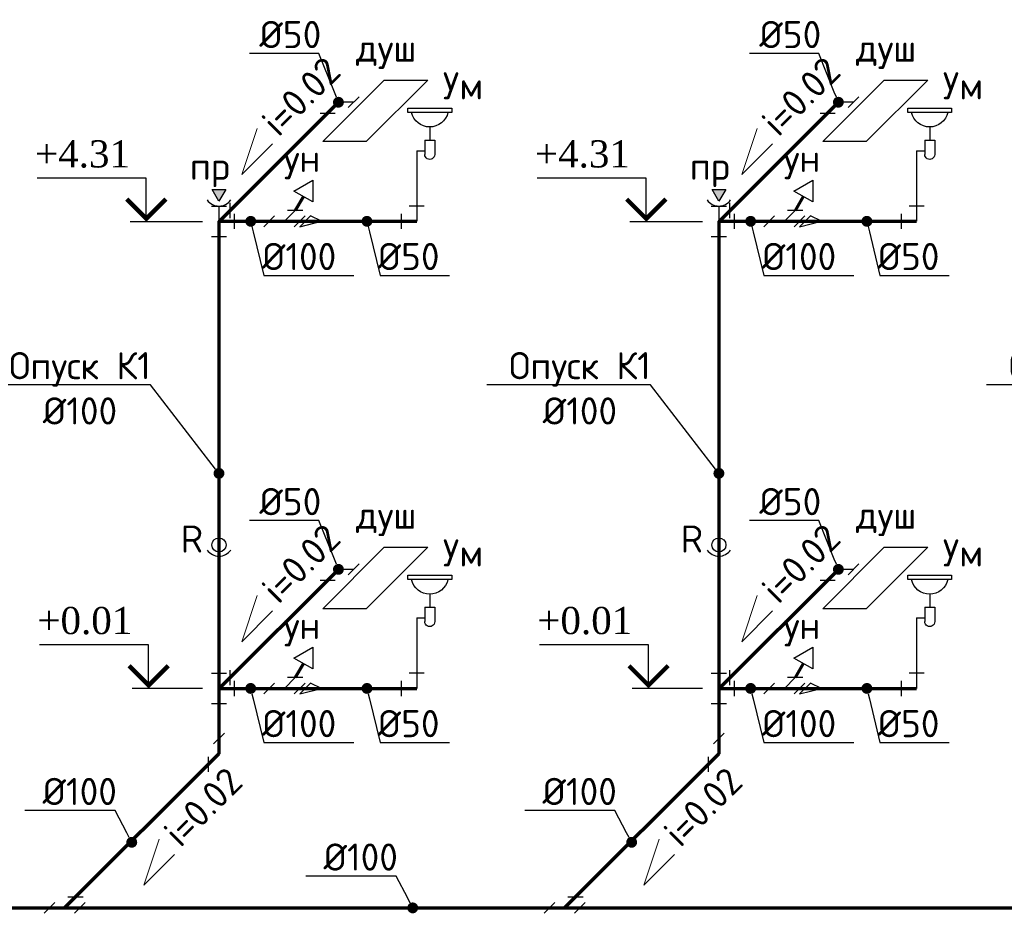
# Model space of a CAD drawing. Extents: x -4445 to 1909585, y 1860 to 289234.
# Tile 104 of 110: x 740633 to 749692, y 194392 to 202619. Entities that reach past the tile are written whole.
import ezdxf
from ezdxf import colors
from ezdxf.entities.mleader import LeaderData, LeaderLine
from ezdxf.enums import TextEntityAlignment as Align
from ezdxf.math import Vec2, Vec3

# ---------------------------------------------------------------- set-up
doc = ezdxf.new("R2010")
doc.units = 0
doc.header["$LTSCALE"] = 0.5
doc.header["$MEASUREMENT"] = 0
doc.layers.get('0').update_dxf_attribs({"linetype": 'CONTINUOUS', "lineweight": 18})
doc.layers.add('U 20', color=7, linetype='CONTINUOUS')
doc.layers.add('К1', color=24, linetype='бытовая канализация', lineweight=70)
doc.styles.add('GOST', font='isocpeur.ttf')
doc.styles.add('Isocpeur', font='isocpeui.ttf', dxfattribs={"height": 250})
doc.styles.get("Standard").update_dxf_attribs({"font": 'spds.shx', "oblique": 15})
doc.styles.add('Наименование', font='times.ttf')
doc.linetypes.add('бытовая канализация', pattern='A,5,-0.5,["К1",Standard,S=0.7,R=0,X=0,Y=-0.35],-2', length=7.5)

# ---------------------------------------------------------------- blocks, each defined once
blk = doc.blocks.new('_Dot')
at = {"color": 0, "linetype": 'ByBlock', "lineweight": -2}
blk.add_line((-0.5, 0), (-1, 0), dxfattribs=at)
at = {"color": 0, "linetype": 'ByBlock', "const_width": 0.5}
blk.add_lwpolyline([(-0.25, 0, 1), (0.25, 0, 1)], format="xyb", close=True, dxfattribs=at)
blk = doc.blocks.new('Умывальник схема')
at = {"color": 7, "lineweight": 30, "ltscale": 250}
for p, q in [((13263.2, 19023.9), (13263.2, 18902.7)), ((13309, 18902.7), (13217.3, 18902.7)), ((13217.3, 18902.7), (13217.3, 18770.1)), ((13309, 18902.7), (13309, 18770.1)), ((13383.6, 18805), (13309, 18805))]:
    blk.add_line(p, q, dxfattribs=at)
blk.add_lwpolyline([(13465.8, 19197.1), (13061.7, 19197.1), (13061.7, 19156.7), (13465.8, 19156.7)], close=True, dxfattribs=at)
for centre, radius, start, end in [((13263.7, 19195.8), 172.6, 193.06857, 346.93143), ((13263.2, 18770.1), 45.9, 180, 0.00027)]:
    blk.add_arc(centre, radius, start, end, dxfattribs=at)

msp = doc.modelspace()

# ---------------------------------------------------------------- hatches: boundary and pattern name
at = {"ltscale": 250}
h = msp.add_hatch(color=256, dxfattribs=at)
h.dxf.hatch_style = 1
h.set_gradient(color1=(0, 153, 76), color2=(0, 153, 76), tint=1)
h.paths.add_polyline_path([(742528.762, 201056.554), (742403.762, 201056.554), (742466.262, 200948.301)])
h = msp.add_hatch(color=256, dxfattribs=at)
h.dxf.hatch_style = 1
h.set_gradient(color1=(0, 153, 76), color2=(0, 153, 76), tint=1)
h.paths.add_polyline_path([(747128.762, 201056.554), (747003.762, 201056.554), (747066.262, 200948.301)])

# ---------------------------------------------------------------- linework, layer by layer
at = {"color": 26, "lineweight": 30, "ltscale": 250}
for p, q in [((743565.555, 201858.587), (743466.56, 201759.592)), ((743705.555, 201858.587), (743565.555, 201858.587)), ((743755.053, 201908.084), (743656.058, 201809.089)), ((748165.555, 201858.587), (748066.56, 201759.592)), ((748305.555, 201858.587), (748165.555, 201858.587)), ((748355.053, 201908.084), (748256.058, 201809.089)), ((743396.56, 201759.592), (743536.56, 201759.592)), ((747996.56, 201759.592), (748136.56, 201759.592)), ((744285.595, 201412.669), (744285.595, 200762.669)), ((748885.595, 201412.669), (748885.595, 200762.669)), ((742396.262, 200902.669), (742536.262, 200902.669)), ((742466.262, 200902.669), (742466.262, 200622.669)), ((742466.262, 200762.669), (742565.257, 200861.664)), ((742565.257, 200931.664), (742565.257, 200791.664)), ((743068.808, 200762.669), (743167.803, 200861.664)), ((743237.803, 200861.664), (743097.803, 200861.664)), ((744355.595, 200902.669), (744215.595, 200902.669)), ((744285.595, 200902.669), (744285.595, 200762.669)), ((746996.262, 200902.669), (747136.262, 200902.669)), ((747066.262, 200902.669), (747066.262, 200622.669)), ((747066.262, 200762.669), (747165.257, 200861.664)), ((747165.257, 200931.664), (747165.257, 200791.664)), ((747668.808, 200762.669), (747767.803, 200861.664)), ((747837.803, 200861.664), (747697.803, 200861.664)), ((748955.595, 200902.669), (748815.595, 200902.669)), ((748885.595, 200902.669), (748885.595, 200762.669)), ((742466.262, 200762.669), (742606.262, 200762.669)), ((742606.262, 200832.669), (742606.262, 200692.669)), ((742978.305, 200812.166), (742879.31, 200713.171)), ((742928.808, 200762.669), (743208.808, 200762.669)), ((743258.305, 200812.166), (743159.31, 200713.171)), ((743308.305, 200812.166), (743209.31, 200713.171)), ((744145.595, 200692.669), (744145.595, 200832.669)), ((744285.595, 200762.669), (744145.595, 200762.669)), ((747066.262, 200762.669), (747206.262, 200762.669)), ((747206.262, 200832.669), (747206.262, 200692.669)), ((747578.305, 200812.166), (747479.31, 200713.171)), ((747528.808, 200762.669), (747808.808, 200762.669)), ((747858.305, 200812.166), (747759.31, 200713.171)), ((747908.305, 200812.166), (747809.31, 200713.171)), ((748745.595, 200692.669), (748745.595, 200832.669)), ((748885.595, 200762.669), (748745.595, 200762.669)), ((742396.262, 200622.669), (742536.262, 200622.669)), ((746996.262, 200622.669), (747136.262, 200622.669)), ((743755.053, 197608.084), (743656.058, 197509.089)), ((748355.053, 197608.084), (748256.058, 197509.089)), ((743565.555, 197558.587), (743466.56, 197459.592)), ((743705.555, 197558.587), (743565.555, 197558.587)), ((748165.555, 197558.587), (748066.56, 197459.592)), ((748305.555, 197558.587), (748165.555, 197558.587)), ((743396.56, 197459.592), (743536.56, 197459.592)), ((747996.56, 197459.592), (748136.56, 197459.592)), ((744285.595, 197112.669), (744285.595, 196462.669)), ((748885.595, 197112.669), (748885.595, 196462.669)), ((742396.262, 196602.669), (742536.262, 196602.669)), ((742466.262, 196602.669), (742466.262, 196322.669)), ((742565.257, 196631.664), (742565.257, 196491.664)), ((744355.595, 196602.669), (744215.595, 196602.669)), ((744285.595, 196602.669), (744285.595, 196462.669)), ((746996.262, 196602.669), (747136.262, 196602.669)), ((747066.262, 196602.669), (747066.262, 196322.669)), ((747165.257, 196631.664), (747165.257, 196491.664)), ((748955.595, 196602.669), (748815.595, 196602.669)), ((748885.595, 196602.669), (748885.595, 196462.669)), ((742466.262, 196462.669), (742565.257, 196561.664)), ((742606.262, 196532.669), (742606.262, 196392.669)), ((742978.305, 196512.166), (742879.31, 196413.171)), ((743068.808, 196462.669), (743167.803, 196561.664)), ((743237.803, 196561.664), (743097.803, 196561.664)), ((743258.305, 196512.166), (743159.31, 196413.171)), ((743308.305, 196512.166), (743209.31, 196413.171)), ((744145.595, 196392.669), (744145.595, 196532.669)), ((747066.262, 196462.669), (747165.257, 196561.664)), ((747206.262, 196532.669), (747206.262, 196392.669)), ((747578.305, 196512.166), (747479.31, 196413.171)), ((747668.808, 196462.669), (747767.803, 196561.664)), ((747837.803, 196561.664), (747697.803, 196561.664)), ((747858.305, 196512.166), (747759.31, 196413.171)), ((747908.305, 196512.166), (747809.31, 196413.171)), ((748745.595, 196392.669), (748745.595, 196532.669)), ((742466.262, 196462.669), (742606.262, 196462.669)), ((742928.808, 196462.669), (743208.808, 196462.669)), ((744285.595, 196462.669), (744145.595, 196462.669)), ((747066.262, 196462.669), (747206.262, 196462.669)), ((747528.808, 196462.669), (747808.808, 196462.669)), ((748885.595, 196462.669), (748745.595, 196462.669)), ((742396.262, 196322.669), (742536.262, 196322.669)), ((746996.262, 196322.669), (747136.262, 196322.669)), ((742515.759, 196052.166), (742416.764, 195953.171)), ((747115.759, 196052.166), (747016.764, 195953.171)), ((742466.262, 195862.669), (742466.262, 196002.669)), ((747066.262, 195862.669), (747066.262, 196002.669)), ((742466.262, 195862.669), (742367.267, 195763.674)), ((742367.267, 195833.674), (742367.267, 195693.674)), ((747066.262, 195862.669), (746967.267, 195763.674)), ((746967.267, 195833.674), (746967.267, 195693.674)), ((741046.805, 194443.212), (741145.8, 194542.207)), ((741215.8, 194542.207), (741075.8, 194542.207)), ((745646.805, 194443.212), (745745.8, 194542.207)), ((745815.8, 194542.207), (745675.8, 194542.207)), ((740956.303, 194492.71), (740857.308, 194393.715)), ((740906.805, 194443.212), (741186.805, 194443.212)), ((741236.303, 194492.71), (741137.308, 194393.715)), ((745556.303, 194492.71), (745457.308, 194393.715)), ((745506.805, 194443.212), (745786.805, 194443.212)), ((745836.303, 194492.71), (745737.308, 194393.715))]:
    msp.add_line(p, q, dxfattribs=at)
at = {"lineweight": 30, "ltscale": 250}
for points in [[(743821.965, 201495.926), (743421.965, 201495.926), (743987.65, 202061.612), (744387.65, 202061.612), (743821.965, 201495.926)], [(748421.965, 201495.926), (748021.965, 201495.926), (748587.65, 202061.612), (748987.65, 202061.612), (748421.965, 201495.926)], [(743821.965, 197195.926), (743421.965, 197195.926), (743987.65, 197761.612), (744387.65, 197761.612), (743821.965, 197195.926)], [(748421.965, 197195.926), (748021.965, 197195.926), (748587.65, 197761.612), (748987.65, 197761.612), (748421.965, 197195.926)]]:
    msp.add_lwpolyline(points, dxfattribs=at)
at = {"ltscale": 250}
for points in [[(742960.25, 201475.812), (742677.408, 201192.969), (742818.829, 201617.233)], [(747560.25, 201475.812), (747277.408, 201192.969), (747418.829, 201617.233)], [(742960.25, 197175.812), (742677.408, 196892.969), (742818.829, 197317.233)], [(747560.25, 197175.812), (747277.408, 196892.969), (747418.829, 197317.233)], [(742058.057, 194935.062), (741775.214, 194652.219), (741916.635, 195076.483)], [(746658.057, 194935.062), (746375.214, 194652.219), (746516.635, 195076.483)]]:
    msp.add_lwpolyline(points, dxfattribs=at)
at = {"color": 7, "lineweight": 30, "ltscale": 250}
for points in [[(743329.405, 200941.568), (743156.2, 201041.568), (743329.405, 201141.568), (743329.405, 200941.568)], [(747929.405, 200941.568), (747756.2, 201041.568), (747929.405, 201141.568), (747929.405, 200941.568)], [(743329.405, 196641.568), (743156.2, 196741.568), (743329.405, 196841.568), (743329.405, 196641.568)], [(747929.405, 196641.568), (747756.2, 196741.568), (747929.405, 196841.568), (747929.405, 196641.568)]]:
    msp.add_lwpolyline(points, dxfattribs=at)
at = {"lineweight": 30, "ltscale": 250}
for points in [[(742403.762, 201056.554), (742528.762, 201056.554), (742466.262, 200948.301)], [(747003.762, 201056.554), (747128.762, 201056.554), (747066.262, 200948.301)]]:
    msp.add_lwpolyline(points, close=True, dxfattribs=at)
at = {"color": 26, "lineweight": 30, "ltscale": 250}
for points in [[(743209.31, 200713.171), (743410.408, 200762.669), (743308.305, 200812.166)], [(747809.31, 200713.171), (748010.408, 200762.669), (747908.305, 200812.166)], [(743209.31, 196413.171), (743410.408, 196462.669), (743308.305, 196512.166)], [(747809.31, 196413.171), (748010.408, 196462.669), (747908.305, 196512.166)]]:
    msp.add_lwpolyline(points, dxfattribs=at)
at = {"lineweight": 30, "ltscale": 250}
for centre in [(742466.262, 197783.127), (747066.262, 197783.127)]:
    msp.add_circle(centre, 65, dxfattribs=at)
for centre in [(742466.262, 201034.636), (747066.262, 201034.636), (742466.262, 197812.578), (747066.262, 197812.578)]:
    msp.add_arc(centre, 131.967, 215.0235706, 324.9764294, dxfattribs=at)
at = {"layer": 'U 20', "color": 1}
for p, q in [((742315.415, 200758.446), (741647.766, 200758.446)), ((746915.415, 200758.446), (746247.766, 200758.446)), ((742316.262, 196462.669), (741669.066, 196462.669)), ((746916.262, 196462.669), (746269.066, 196462.669))]:
    msp.add_line(p, q, dxfattribs=at)
for points in [[(741797.766, 200758.446), (741797.766, 201158.446), (740793.584, 201158.446)], [(746397.766, 200758.446), (746397.766, 201158.446), (745393.584, 201158.446)], [(741819.066, 196462.669), (741819.066, 196862.669), (740814.884, 196862.669)], [(746419.066, 196462.669), (746419.066, 196862.669), (745414.884, 196862.669)]]:
    msp.add_lwpolyline(points, dxfattribs=at)
for points in [[(741977.766, 200966.726, 40, 40, 0), (741797.766, 200786.726, 40, 40, 0), (741617.766, 200966.726, 40, 40, 0)], [(746577.766, 200966.726, 40, 40, 0), (746397.766, 200786.726, 40, 40, 0), (746217.766, 200966.726, 40, 40, 0)], [(741999.066, 196670.949, 40, 40, 0), (741819.066, 196490.949, 40, 40, 0), (741639.066, 196670.949, 40, 40, 0)], [(746599.066, 196670.949, 40, 40, 0), (746419.066, 196490.949, 40, 40, 0), (746239.066, 196670.949, 40, 40, 0)]]:
    msp.add_lwpolyline(points, format="xyseb", dxfattribs=at)
at = {"layer": 'К1', "ltscale": 750}
for p, q in [((743565.555, 201858.587), (742465.415, 200758.446)), ((748165.555, 201858.587), (747065.415, 200758.446)), ((742466.262, 200762.669), (744285.595, 200762.669)), ((747066.262, 200762.669), (748885.595, 200762.669)), ((743565.555, 197558.587), (742465.415, 196458.446)), ((748165.555, 197558.587), (747065.415, 196458.446)), ((742466.262, 196462.669), (742465.415, 195861.822)), ((742466.262, 196462.669), (744285.595, 196462.669)), ((747066.262, 196462.669), (747065.415, 195861.822)), ((747066.262, 196462.669), (748885.595, 196462.669))]:
    msp.add_line(p, q, dxfattribs=at)
at = {"layer": 'К1', "ltscale": 250}
for p, q in [((743242.803, 200991.568), (743167.803, 200861.664)), ((747842.803, 200991.568), (747767.803, 200861.664)), ((743242.803, 196691.568), (743167.803, 196561.664)), ((747842.803, 196691.568), (747767.803, 196561.664))]:
    msp.add_line(p, q, dxfattribs=at)
at = {"layer": 'К1', "ltscale": 500}
for p, q in [((742466.262, 200762.669), (742466.262, 196462.669)), ((747066.262, 200762.669), (747066.262, 196462.669)), ((742465.415, 195861.822), (741045.958, 194442.365)), ((747065.415, 195861.822), (745645.958, 194442.365)), ((720876.057, 194442.365), (758704.689, 194442.365))]:
    msp.add_line(p, q, dxfattribs=at)

# ---------------------------------------------------------------- block references
at = {"xscale": -1}
for p in [(757669.162, 182607.71), (762269.162, 182607.71), (757669.162, 178307.71), (762269.162, 178307.71)]:
    msp.add_blockref('Умывальник схема', p, dxfattribs=at)

# ---------------------------------------------------------------- texts
at = {"style": 'GOST'}
for p in [(743727.408, 202232.369), (748327.408, 202232.369), (743727.408, 197932.369), (748327.408, 197932.369)]:
    msp.add_text('душ', height=250, dxfattribs=at).set_placement(p)
at = {"color": 7, "lineweight": 30, "ltscale": 250, "style": 'GOST'}
for p in [(743013.101, 201528.662), (747613.101, 201528.662), (743013.101, 197228.662), (747613.101, 197228.662), (742110.907, 194987.913), (746710.907, 194987.913)]:
    msp.add_text('i=0.02', height=250, rotation=45, dxfattribs=at).set_placement(p)
for s, p in [('Ум', (744525.908, 201884.871)), ('Ум', (749125.908, 201884.871)), ('ун', (743062.447, 201217.405)), ('ун', (747662.447, 201217.405)), ('пр', (742198.043, 201144.833)), ('пр', (746798.043, 201144.833)), ('Ум', (744525.908, 197584.871)), ('Ум', (749125.908, 197584.871)), ('ун', (743062.447, 196917.405)), ('ун', (747662.447, 196917.405))]:
    msp.add_text(s, height=250, dxfattribs=at).set_placement(p)
at = {"linetype": 'ByBlock', "lineweight": 30, "ltscale": 250, "style": 'GOST'}
for p in [(742114.371, 197713.26), (746714.371, 197713.26)]:
    msp.add_text('R', height=250, dxfattribs=at).set_placement(p)
at = {"color": 7, "lineweight": 50, "char_height": 250, "attachment_point": 4, "style": 'Isocpeur'}
for s, insert, width in [('\\pi2752.61864;{\\C0;Прилагаемые документы}', (139553.599, 201264.584), 9505.04788), ('\\pi163.06818;{\\C0;Основные показатели систем водоснабжения и \\P\\pi2964.29924;канализации}', (139390.71, 198649.49), 8000)]:
    msp.add_mtext(s, dxfattribs=dict(at, insert=insert, width=width))
at = {"layer": 'U 20', "color": 7, "style": 'Наименование'}
for s, p in [('+4.31', (741647.766, 201258.446)), ('+4.31', (746247.766, 201258.446)), ('+0.01', (741669.066, 196962.669)), ('+0.01', (746269.066, 196962.669))]:
    msp.add_text(s, height=250, dxfattribs=at).set_placement(p, align=Align.RIGHT)

# ---------------------------------------------------------------- leaders
ml = msp.add_multileader_mtext('Standard')
ml.set_content('%%C50', color=256, style='GOST')
ml.set_leader_properties()
ml.set_arrow_properties(name='DOT')
ml.build(insert=Vec2(0, 0))
ml.multileader.update_dxf_attribs({"text_left_attachment_type": 6, "text_right_attachment_type": 6, "dogleg_length": 0.001, "arrow_head_size": 100, "scale": 100})
ctx = ml.context
ctx.base_point, ctx.scale, ctx.char_height, ctx.arrow_head_size, ctx.landing_gap_size, ctx.plane_origin = Vec3(742860.508, 202307.069), 100, 250, 100, 0, Vec3(743565.555, 201858.587)
ctx.left_attachment, ctx.right_attachment, ctx.text_align_type = 6, 6, 1
notes = []
notes.append((ctx, [(1, (1, 1, 0), (743385.608, 202307.069), (-1, 0), 0.1, [(0, [(743565.555, 201858.587)], 0, [])])]))
ctx.mtext.insert, ctx.mtext.alignment, ctx.mtext.flow_direction = Vec3(743123.008, 202607.069), 2, 5
ml = msp.add_multileader_mtext('Standard')
ml.set_content('%%C50', color=256, style='GOST')
ml.set_leader_properties()
ml.set_arrow_properties(name='DOT')
ml.build(insert=Vec2(0, 0))
ml.multileader.update_dxf_attribs({"text_left_attachment_type": 6, "text_right_attachment_type": 6, "dogleg_length": 0.001, "arrow_head_size": 100, "scale": 100})
ctx = ml.context
ctx.base_point, ctx.scale, ctx.char_height, ctx.arrow_head_size, ctx.landing_gap_size, ctx.plane_origin = Vec3(747460.508, 202307.069), 100, 250, 100, 0, Vec3(748165.555, 201858.587)
ctx.left_attachment, ctx.right_attachment, ctx.text_align_type = 6, 6, 1
notes.append((ctx, [(1, (1, 1, 0), (747985.608, 202307.069), (-1, 0), 0.1, [(0, [(748165.555, 201858.587)], 0, [])])]))
ctx.mtext.insert, ctx.mtext.alignment, ctx.mtext.flow_direction = Vec3(747723.008, 202607.069), 2, 5
ml = msp.add_multileader_mtext('Standard')
ml.set_content('%%C100', color=256, style='GOST')
ml.set_leader_properties()
ml.set_arrow_properties(name='DOT')
ml.build(insert=Vec2(0, 0))
ml.multileader.update_dxf_attribs({"text_left_attachment_type": 6, "text_right_attachment_type": 6, "dogleg_length": 0.001, "arrow_head_size": 100, "scale": 100})
ctx = ml.context
ctx.base_point, ctx.scale, ctx.char_height, ctx.arrow_head_size, ctx.landing_gap_size, ctx.plane_origin = Vec3(742878.508, 200263.569), 100, 250, 100, 0, Vec3(742758.408, 200762.669)
ctx.left_attachment, ctx.right_attachment, ctx.text_align_type = 6, 6, 1
notes.append((ctx, [(0, (1, 1, 0), (742878.408, 200263.569), (1, 0), 0.1, [(0, [(742758.408, 200762.669)], 0, [])])]))
ctx.mtext.insert, ctx.mtext.alignment, ctx.mtext.flow_direction = Vec3(743203.508, 200563.569), 2, 5
ml = msp.add_multileader_mtext('Standard')
ml.set_content('%%C50', color=256, style='GOST')
ml.set_leader_properties()
ml.set_arrow_properties(name='DOT')
ml.build(insert=Vec2(0, 0))
ml.multileader.update_dxf_attribs({"text_left_attachment_type": 6, "text_right_attachment_type": 6, "dogleg_length": 0.001, "arrow_head_size": 100, "scale": 100})
ctx = ml.context
ctx.base_point, ctx.scale, ctx.char_height, ctx.arrow_head_size, ctx.landing_gap_size, ctx.plane_origin = Vec3(743948.208, 200263.569), 100, 250, 100, 0, Vec3(743828.108, 200762.669)
ctx.left_attachment, ctx.right_attachment, ctx.text_align_type = 6, 6, 1
notes.append((ctx, [(0, (1, 1, 0), (743948.108, 200263.569), (1, 0), 0.1, [(0, [(743828.108, 200762.669)], 0, [])])]))
ctx.mtext.insert, ctx.mtext.alignment, ctx.mtext.flow_direction = Vec3(744210.708, 200563.569), 2, 5
ml = msp.add_multileader_mtext('Standard')
ml.set_content('%%C100', color=256, style='GOST')
ml.set_leader_properties()
ml.set_arrow_properties(name='DOT')
ml.build(insert=Vec2(0, 0))
ml.multileader.update_dxf_attribs({"text_left_attachment_type": 6, "text_right_attachment_type": 6, "dogleg_length": 0.001, "arrow_head_size": 100, "scale": 100})
ctx = ml.context
ctx.base_point, ctx.scale, ctx.char_height, ctx.arrow_head_size, ctx.landing_gap_size, ctx.plane_origin = Vec3(747478.508, 200263.569), 100, 250, 100, 0, Vec3(747358.408, 200762.669)
ctx.left_attachment, ctx.right_attachment, ctx.text_align_type = 6, 6, 1
notes.append((ctx, [(0, (1, 1, 0), (747478.408, 200263.569), (1, 0), 0.1, [(0, [(747358.408, 200762.669)], 0, [])])]))
ctx.mtext.insert, ctx.mtext.alignment, ctx.mtext.flow_direction = Vec3(747803.508, 200563.569), 2, 5
ml = msp.add_multileader_mtext('Standard')
ml.set_content('%%C50', color=256, style='GOST')
ml.set_leader_properties()
ml.set_arrow_properties(name='DOT')
ml.build(insert=Vec2(0, 0))
ml.multileader.update_dxf_attribs({"text_left_attachment_type": 6, "text_right_attachment_type": 6, "dogleg_length": 0.001, "arrow_head_size": 100, "scale": 100})
ctx = ml.context
ctx.base_point, ctx.scale, ctx.char_height, ctx.arrow_head_size, ctx.landing_gap_size, ctx.plane_origin = Vec3(748548.208, 200263.569), 100, 250, 100, 0, Vec3(748428.108, 200762.669)
ctx.left_attachment, ctx.right_attachment, ctx.text_align_type = 6, 6, 1
notes.append((ctx, [(0, (1, 1, 0), (748548.108, 200263.569), (1, 0), 0.1, [(0, [(748428.108, 200762.669)], 0, [])])]))
ctx.mtext.insert, ctx.mtext.alignment, ctx.mtext.flow_direction = Vec3(748810.708, 200563.569), 2, 5
ml = msp.add_multileader_mtext('Standard')
ml.set_content('Опуск К1\\P%%C100', color=256, style='GOST')
ml.set_leader_properties()
ml.set_arrow_properties(name='DOT')
ml.build(insert=Vec2(0, 0))
ml.multileader.update_dxf_attribs({"text_left_attachment_type": 6, "text_right_attachment_type": 6, "dogleg_length": 0.001, "arrow_head_size": 100, "scale": 100})
ctx = ml.context
ctx.base_point, ctx.scale, ctx.char_height, ctx.arrow_head_size, ctx.landing_gap_size, ctx.plane_origin = Vec3(740537.383, 199258.642), 100, 250, 100, 0, Vec3(742466.262, 198442.227)
ctx.left_attachment, ctx.right_attachment, ctx.text_align_type = 6, 6, 1
notes.append((ctx, [(1, (1, 1, 0), (741837.483, 199258.642), (-1, 0), 0.1, [(0, [(742466.262, 198442.227)], 0, [])])]))
ctx.mtext.insert, ctx.mtext.alignment, ctx.mtext.flow_direction = Vec3(741187.383, 199558.642), 2, 5
ml = msp.add_multileader_mtext('Standard')
ml.set_content('Опуск К1\\P%%C100', color=256, style='GOST')
ml.set_leader_properties()
ml.set_arrow_properties(name='DOT')
ml.build(insert=Vec2(0, 0))
ml.multileader.update_dxf_attribs({"text_left_attachment_type": 6, "text_right_attachment_type": 6, "dogleg_length": 0.001, "arrow_head_size": 100, "scale": 100})
ctx = ml.context
ctx.base_point, ctx.scale, ctx.char_height, ctx.arrow_head_size, ctx.landing_gap_size, ctx.plane_origin = Vec3(745137.383, 199258.642), 100, 250, 100, 0, Vec3(747066.262, 198442.227)
ctx.left_attachment, ctx.right_attachment, ctx.text_align_type = 6, 6, 1
notes.append((ctx, [(1, (1, 1, 0), (746437.483, 199258.642), (-1, 0), 0.1, [(0, [(747066.262, 198442.227)], 0, [])])]))
ctx.mtext.insert, ctx.mtext.alignment, ctx.mtext.flow_direction = Vec3(745787.383, 199558.642), 2, 5
ml = msp.add_multileader_mtext('Standard')
ml.set_content('Опуск К1\\P%%C100', color=256, style='GOST')
ml.set_leader_properties()
ml.set_arrow_properties(name='DOT')
ml.build(insert=Vec2(0, 0))
ml.multileader.update_dxf_attribs({"text_left_attachment_type": 6, "text_right_attachment_type": 6, "dogleg_length": 0.001, "arrow_head_size": 100, "scale": 100})
ctx = ml.context
ctx.base_point, ctx.scale, ctx.char_height, ctx.arrow_head_size, ctx.landing_gap_size, ctx.plane_origin = Vec3(749736.535, 199257.795), 100, 250, 100, 0, Vec3(751665.415, 198441.38)
ctx.left_attachment, ctx.right_attachment, ctx.text_align_type = 6, 6, 1
notes.append((ctx, [(1, (1, 1, 0), (751036.635, 199257.795), (-1, 0), 0.1, [(0, [(751665.415, 198441.38)], 0, [])])]))
ctx.mtext.insert, ctx.mtext.alignment, ctx.mtext.flow_direction = Vec3(750386.535, 199557.795), 2, 5
ml = msp.add_multileader_mtext('Standard')
ml.set_content('%%C50', color=256, style='GOST')
ml.set_leader_properties()
ml.set_arrow_properties(name='DOT')
ml.build(insert=Vec2(0, 0))
ml.multileader.update_dxf_attribs({"text_left_attachment_type": 6, "text_right_attachment_type": 6, "dogleg_length": 0.001, "arrow_head_size": 100, "scale": 100})
ctx = ml.context
ctx.base_point, ctx.scale, ctx.char_height, ctx.arrow_head_size, ctx.landing_gap_size, ctx.plane_origin = Vec3(742860.508, 198007.069), 100, 250, 100, 0, Vec3(743565.555, 197558.587)
ctx.left_attachment, ctx.right_attachment, ctx.text_align_type = 6, 6, 1
notes.append((ctx, [(1, (1, 1, 0), (743385.608, 198007.069), (-1, 0), 0.1, [(0, [(743565.555, 197558.587)], 0, [])])]))
ctx.mtext.insert, ctx.mtext.alignment, ctx.mtext.flow_direction = Vec3(743123.008, 198307.069), 2, 5
ml = msp.add_multileader_mtext('Standard')
ml.set_content('%%C50', color=256, style='GOST')
ml.set_leader_properties()
ml.set_arrow_properties(name='DOT')
ml.build(insert=Vec2(0, 0))
ml.multileader.update_dxf_attribs({"text_left_attachment_type": 6, "text_right_attachment_type": 6, "dogleg_length": 0.001, "arrow_head_size": 100, "scale": 100})
ctx = ml.context
ctx.base_point, ctx.scale, ctx.char_height, ctx.arrow_head_size, ctx.landing_gap_size, ctx.plane_origin = Vec3(747460.508, 198007.069), 100, 250, 100, 0, Vec3(748165.555, 197558.587)
ctx.left_attachment, ctx.right_attachment, ctx.text_align_type = 6, 6, 1
notes.append((ctx, [(1, (1, 1, 0), (747985.608, 198007.069), (-1, 0), 0.1, [(0, [(748165.555, 197558.587)], 0, [])])]))
ctx.mtext.insert, ctx.mtext.alignment, ctx.mtext.flow_direction = Vec3(747723.008, 198307.069), 2, 5
ml = msp.add_multileader_mtext('Standard')
ml.set_content('%%C100', color=256, style='GOST')
ml.set_leader_properties()
ml.set_arrow_properties(name='DOT')
ml.build(insert=Vec2(0, 0))
ml.multileader.update_dxf_attribs({"text_left_attachment_type": 6, "text_right_attachment_type": 6, "dogleg_length": 0.001, "arrow_head_size": 100, "scale": 100})
ctx = ml.context
ctx.base_point, ctx.scale, ctx.char_height, ctx.arrow_head_size, ctx.landing_gap_size, ctx.plane_origin = Vec3(742878.508, 195963.569), 100, 250, 100, 0, Vec3(742758.408, 196462.669)
ctx.left_attachment, ctx.right_attachment, ctx.text_align_type = 6, 6, 1
notes.append((ctx, [(0, (1, 1, 0), (742878.408, 195963.569), (1, 0), 0.1, [(0, [(742758.408, 196462.669)], 0, [])])]))
ctx.mtext.insert, ctx.mtext.alignment, ctx.mtext.flow_direction = Vec3(743203.508, 196263.569), 2, 5
ml = msp.add_multileader_mtext('Standard')
ml.set_content('%%C50', color=256, style='GOST')
ml.set_leader_properties()
ml.set_arrow_properties(name='DOT')
ml.build(insert=Vec2(0, 0))
ml.multileader.update_dxf_attribs({"text_left_attachment_type": 6, "text_right_attachment_type": 6, "dogleg_length": 0.001, "arrow_head_size": 100, "scale": 100})
ctx = ml.context
ctx.base_point, ctx.scale, ctx.char_height, ctx.arrow_head_size, ctx.landing_gap_size, ctx.plane_origin = Vec3(743948.208, 195963.569), 100, 250, 100, 0, Vec3(743828.108, 196462.669)
ctx.left_attachment, ctx.right_attachment, ctx.text_align_type = 6, 6, 1
notes.append((ctx, [(0, (1, 1, 0), (743948.108, 195963.569), (1, 0), 0.1, [(0, [(743828.108, 196462.669)], 0, [])])]))
ctx.mtext.insert, ctx.mtext.alignment, ctx.mtext.flow_direction = Vec3(744210.708, 196263.569), 2, 5
ml = msp.add_multileader_mtext('Standard')
ml.set_content('%%C100', color=256, style='GOST')
ml.set_leader_properties()
ml.set_arrow_properties(name='DOT')
ml.build(insert=Vec2(0, 0))
ml.multileader.update_dxf_attribs({"text_left_attachment_type": 6, "text_right_attachment_type": 6, "dogleg_length": 0.001, "arrow_head_size": 100, "scale": 100})
ctx = ml.context
ctx.base_point, ctx.scale, ctx.char_height, ctx.arrow_head_size, ctx.landing_gap_size, ctx.plane_origin = Vec3(747478.508, 195963.569), 100, 250, 100, 0, Vec3(747358.408, 196462.669)
ctx.left_attachment, ctx.right_attachment, ctx.text_align_type = 6, 6, 1
notes.append((ctx, [(0, (1, 1, 0), (747478.408, 195963.569), (1, 0), 0.1, [(0, [(747358.408, 196462.669)], 0, [])])]))
ctx.mtext.insert, ctx.mtext.alignment, ctx.mtext.flow_direction = Vec3(747803.508, 196263.569), 2, 5
ml = msp.add_multileader_mtext('Standard')
ml.set_content('%%C50', color=256, style='GOST')
ml.set_leader_properties()
ml.set_arrow_properties(name='DOT')
ml.build(insert=Vec2(0, 0))
ml.multileader.update_dxf_attribs({"text_left_attachment_type": 6, "text_right_attachment_type": 6, "dogleg_length": 0.001, "arrow_head_size": 100, "scale": 100})
ctx = ml.context
ctx.base_point, ctx.scale, ctx.char_height, ctx.arrow_head_size, ctx.landing_gap_size, ctx.plane_origin = Vec3(748548.208, 195963.569), 100, 250, 100, 0, Vec3(748428.108, 196462.669)
ctx.left_attachment, ctx.right_attachment, ctx.text_align_type = 6, 6, 1
notes.append((ctx, [(0, (1, 1, 0), (748548.108, 195963.569), (1, 0), 0.1, [(0, [(748428.108, 196462.669)], 0, [])])]))
ctx.mtext.insert, ctx.mtext.alignment, ctx.mtext.flow_direction = Vec3(748810.708, 196263.569), 2, 5
ml = msp.add_multileader_mtext('Standard')
ml.set_content('%%C100', color=256, style='GOST')
ml.set_leader_properties()
ml.set_arrow_properties(name='DOT')
ml.build(insert=Vec2(0, 0))
ml.multileader.update_dxf_attribs({"text_left_attachment_type": 6, "text_right_attachment_type": 6, "dogleg_length": 0.001, "arrow_head_size": 100, "scale": 100})
ctx = ml.context
ctx.base_point, ctx.scale, ctx.char_height, ctx.arrow_head_size, ctx.landing_gap_size, ctx.plane_origin = Vec3(740859.914, 195339.019), 100, 250, 100, 0, Vec3(741663.757, 195046.177)
ctx.left_attachment, ctx.right_attachment, ctx.text_align_type = 6, 6, 1
notes.append((ctx, [(1, (1, 1, 0), (741510.014, 195339.019), (-1, 0), 0.1, [(0, [(741663.757, 195046.177)], 0, [])])]))
ctx.mtext.insert, ctx.mtext.alignment, ctx.mtext.flow_direction = Vec3(741184.914, 195639.019), 2, 5
ml = msp.add_multileader_mtext('Standard')
ml.set_content('%%C100', color=256, style='GOST')
ml.set_leader_properties()
ml.set_arrow_properties(name='DOT')
ml.build(insert=Vec2(0, 0))
ml.multileader.update_dxf_attribs({"text_left_attachment_type": 6, "text_right_attachment_type": 6, "dogleg_length": 0.001, "arrow_head_size": 100, "scale": 100})
ctx = ml.context
ctx.base_point, ctx.scale, ctx.char_height, ctx.arrow_head_size, ctx.landing_gap_size, ctx.plane_origin = Vec3(745459.914, 195339.019), 100, 250, 100, 0, Vec3(746263.757, 195046.177)
ctx.left_attachment, ctx.right_attachment, ctx.text_align_type = 6, 6, 1
notes.append((ctx, [(1, (1, 1, 0), (746110.014, 195339.019), (-1, 0), 0.1, [(0, [(746263.757, 195046.177)], 0, [])])]))
ctx.mtext.insert, ctx.mtext.alignment, ctx.mtext.flow_direction = Vec3(745784.914, 195639.019), 2, 5
ml = msp.add_multileader_mtext('Standard')
ml.set_content('%%C100', color=256, style='GOST')
ml.set_leader_properties()
ml.set_arrow_properties(name='DOT')
ml.build(insert=Vec2(0, 0))
ml.multileader.update_dxf_attribs({"text_left_attachment_type": 6, "text_right_attachment_type": 6, "dogleg_length": 0.001, "arrow_head_size": 100, "scale": 100})
ctx = ml.context
ctx.base_point, ctx.scale, ctx.char_height, ctx.arrow_head_size, ctx.landing_gap_size, ctx.plane_origin = Vec3(743445.303, 194735.208), 100, 250, 100, 0, Vec3(744249.146, 194442.365)
ctx.left_attachment, ctx.right_attachment, ctx.text_align_type = 6, 6, 1
notes.append((ctx, [(1, (1, 1, 0), (744095.403, 194735.208), (-1, 0), 0.1, [(0, [(744249.146, 194442.365)], 0, [])])]))
ctx.mtext.insert, ctx.mtext.alignment, ctx.mtext.flow_direction = Vec3(743770.303, 195035.208), 2, 5
for ctx, leaders in notes:
    for number, flags, end, landing, length, lines in leaders:
        leader = LeaderData()
        leader.index, (leader.has_last_leader_line, leader.has_dogleg_vector, leader.attachment_direction) = number, flags
        leader.last_leader_point, leader.dogleg_vector, leader.dogleg_length = Vec3(end), Vec3(landing), length
        for number, points, colour, breaks in lines:
            line = LeaderLine()
            line.index, line.vertices, line.color, line.breaks = number, Vec3.list(points), colors.encode_raw_color(colour), breaks
            leader.lines.append(line)
        ctx.leaders.append(leader)

doc.saveas('drawing.dxf')
